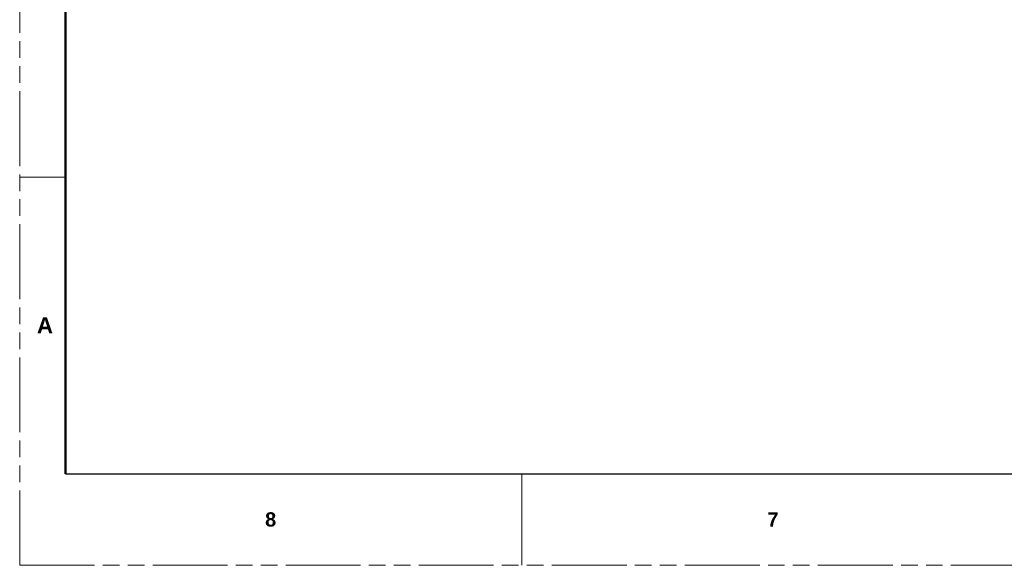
# Model space of a CAD drawing. Header units: millimetres. Extents: x 3925 to 5043, y -86 to 778.
# Tile 1 of 256: x 3925 to 4199, y -86 to 66. Entities that reach past the tile are written whole.
import ezdxf

# ---------------------------------------------------------------- set-up
doc = ezdxf.new("R2010")
doc.units = ezdxf.units.MM
doc.header["$LTSCALE"] = 46.255
doc.linetypes.add('PHANTOM', pattern=[0.8, 0.45, -0.05, 0.1, -0.05, 0.1, -0.05])
doc.layers.get('0').update_dxf_attribs({"linetype": 'CONTINUOUS'})
doc.layers.add('1', color=7, linetype='CONTINUOUS')
doc.styles.add('SLDTEXTSTYLE0', font='arialbd.ttf', dxfattribs={"height": 5.5})

msp = doc.modelspace()

# ---------------------------------------------------------------- linework, layer by layer
at = {"color": 7, "linetype": 'PHANTOM', "lineweight": 0}
for q in [(3924.9114, 777.5606), (5042.5114, -86.0394)]:
    msp.add_line((3924.9114, -86.0394), q, dxfattribs=at)
at = {"color": 7, "linetype": 'Continuous', "lineweight": 0}
for p, q in [((3924.9114, 21.9106), (3937.6114, 21.9106)), ((4064.6114, -60.6394), (4064.6114, -86.0394))]:
    msp.add_line(p, q, dxfattribs=at)
at = {"color": 7, "linetype": 'Continuous', "lineweight": 30}
msp.add_line((3937.6114, -60.6394), (5029.8114, -60.6394), dxfattribs=at)
at = {"layer": '1', "color": 7, "linetype": 'Continuous', "lineweight": 50}
msp.add_line((3937.6114, 752.1606), (3937.6114, -60.6394), dxfattribs=at)

# ---------------------------------------------------------------- texts
at = {"color": 7, "linetype": 'Continuous', "lineweight": 0, "attachment_point": 1, "style": 'SLDTEXTSTYLE0'}
for s, insert, char_height in [('A', (3929.7057, -17.0917), 4.445), ('8', (3993.1739, -71.3102), 3.9688), ('7', (4132.8739, -71.3102), 3.9688)]:
    msp.add_mtext(s, dxfattribs=dict(at, insert=insert, char_height=char_height))

doc.saveas('drawing.dxf')
